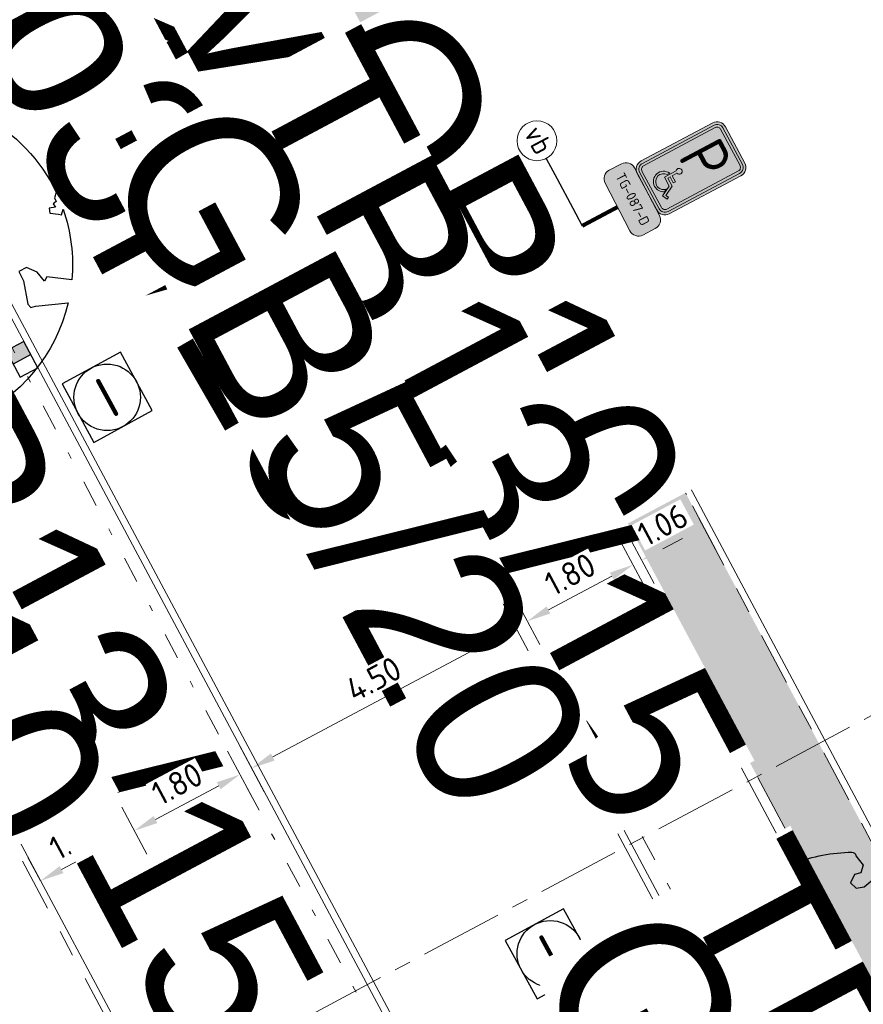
# Model space of a CAD drawing. Header units: metres. Extents: x 155090 to 155676, y 461362 to 461889.
# Tile 39 of 99: x 155260 to 155273, y 461511 to 461525. Entities that reach past the tile are written whole.
import ezdxf
from ezdxf.enums import TextEntityAlignment as Align

# ---------------------------------------------------------------- set-up
doc = ezdxf.new("R2018")
doc.units = ezdxf.units.M
for name, pattern in [('DASHDOT', [1, 0.5, -0.25, 0, -0.25]), ('VH-GELEIDEBAND', [6, 2, -2, 0, -2]), ('VH-OPSLUITBAND-SO', [10, 4, -2, 2, -2]), ('VH-TROTTOIRBAND_130-150', [15, 5, -2, 2, -2, 2, -2]), ('ZZ-CENTER-SO', [8, 5, -1, 1, -1])]:
    doc.linetypes.add(name, pattern=pattern)
doc.layers.get('0').update_dxf_attribs({"lineweight": 18})
doc.layers.get('Defpoints').update_dxf_attribs({"lineweight": 18})
for name, color, linetype, lineweight in [('B-WE-VH-KANTOPSLUITING_OPSLUITBAND_60X200-G', 150, 'VH-OPSLUITBAND-SO', 18), ('B-WE-VH-VERHARDING_HALFVERHARDING_GRASBETONSTEEN-S-200', 130, 'Continuous', 18), ('N-WE-GR-BOOM-S', 90, 'Continuous', 25), ('N-WE-IE-MEUBILAIR_WEGMEUBILAIR-S-200', 7, 'Continuous', 25), ('N-WE-IE-MEUBILAIR_WEGMEUBILAIR_PAAL-S-200', 7, 'Continuous', 25), ('N-WE-RI-OVERIG_RIOOLPUT_INSPECTIE-S-200', 10, 'Continuous', 25), ('N-WE-VH-KANTOPSLUITING-T18', 10, 'Continuous', 18), ('N-WE-VH-KANTOPSLUITING_GELEIDEBAND_50 200-G', 20, 'VH-GELEIDEBAND', 18), ('N-WE-VH-KANTOPSLUITING_OPSLUITBAND_100X200-G', 150, 'VH-OPSLUITBAND-SO', 18), ('N-WE-VH-KANTOPSLUITING_TROTTOIRBAND_130 150X250-G', 210, 'VH-TROTTOIRBAND_130-150', 18), ('N-WE-VH-KANTOPSLUITING_VOORKANT_BAND-G', 50, 'Continuous', 18), ('N-WE-VH-KANTVERHARDING_STREKLAAG-G', 60, 'Continuous', 18), ('N-WE-VW-VERKEERSTEKEN_BORD_E-S-200', 7, 'Continuous', 25), ('N-WE-VW-VERKEERSTEKEN_BORD_ONDERBORD-S-200', 7, 'Continuous', 25), ('X-XX-AL-M', 7, 'Continuous', 18), ('X-XX-AL-VERWIJZING-DWP-S', 7, 'Continuous', 18)]:
    doc.layers.add(name, color=color, linetype=linetype, lineweight=lineweight)
doc.layers.add('N-WE-GR-Groen-A-200', color=7, linetype='Continuous', lineweight=18, true_color=0x52a500)
doc.layers.add('N-WE-RI-HWA_KOLK-S-200', color=150, linetype='Continuous', lineweight=25, true_color=0x007fff)
doc.styles.add('NLCS-ISO', font='NLCS-ISO.ttf')
doc.styles.add('NLCS-ISO-M200-T18', font='NLCS-ISO.ttf', dxfattribs={"height": 0.36})
doc.styles.add('NLCS-RVV-M200-T25', font='NLCS-RVV.ttf')
doc.dimstyles.new('NLCS-M200-T18-PIJL_L2_H2', dxfattribs={"dimscale": 0.2, "dimtxt": 0.36, "dimasz": 1.8, "dimexe": 2, "dimexo": 2, "dimgap": 0.7, "dimtad": 1, "dimzin": 0, "dimdsep": 46, "dimtxsty": 'NLCS-ISO-M200-T18', "dimcen": 0, "dimdle": 2, "dimclrd": 256, "dimclre": 256, "dimclrt": 10, "dimazin": 0, "dimtfac": 1, "dimtofl": 0, "dimtmove": 0, "dimatfit": 3, "dimfxl": 2, "dimfxlon": 1, "dimtfill": 1, "dimtfillclr": 256, "dimtolj": 1, "dimtzin": 0, "dimlwd": -1, "dimlwe": -1, "dimarcsym": 0})

# ---------------------------------------------------------------- blocks, each defined once
blk = doc.blocks.new('*U50')
at = {"lineweight": 30, "flags": 106}
blk.add_attdef('OB', text='', height=0.36, dxfattribs=at).set_placement((0, 0.1), align=Align.BOTTOM_CENTER)
blk = doc.blocks.new('*U51')
at = {"lineweight": 30, "flags": 106}
blk.add_attdef('OB', text='', height=0.36, dxfattribs=at).set_placement((0, 0.1), align=Align.BOTTOM_CENTER)
blk = doc.blocks.new('*D109')
at = {"layer": 'Defpoints', "color": 0, "transparency": 16777216}
for p in [(155261.493, 461513.205), (155261.511, 461513.17), (155260.188, 461512.464)]:
    blk.add_point(p, dxfattribs=at)
at = {"layer": 'X-XX-AL-M', "transparency": 16777216}
for p, q in [((155261.493, 461513.205), (155261.305, 461513.558)), ((155260.487, 461512.668), (155261.175, 461513.035)), ((155260.169, 461512.498), (155259.981, 461512.851))]:
    blk.add_line(p, q, dxfattribs=at)
for points in [[(155261.147, 461513.088), (155261.203, 461512.982), (155261.493, 461513.205)], [(155260.459, 461512.721), (155260.515, 461512.615), (155260.169, 461512.498)]]:
    blk.add_solid(points, dxfattribs=at)
at = {"layer": 'X-XX-AL-M', "color": 10, "transparency": 16777216, "insert": (155260.681, 461513.134), "char_height": 0.36, "attachment_point": 5, "rotation": 28.0868, "style": 'NLCS-ISO-M200-T18', "bg_fill": 3, "box_fill_scale": 1.1, "bg_fill_color": 256, "bg_fill_true_color": 13158600, "bg_fill_transparency": 0}
blk.add_mtext('\\A1;1.50', dxfattribs=at)
blk = doc.blocks.new('*U157')
at = {"lineweight": 30, "flags": 106}
blk.add_attdef('OB', text='', height=0.36, dxfattribs=at).set_placement((0, 0.1), align=Align.BOTTOM_CENTER)
blk = doc.blocks.new('*U198')
at = {"lineweight": 30, "flags": 106}
blk.add_attdef('OB', text='', height=0.36, dxfattribs=at).set_placement((0, 0.1), align=Align.BOTTOM_CENTER)
blk = doc.blocks.new('*U245')
for p, q in [((-0.946, -1.75), (-0.246, 0)), ((-0.246, 0), (0.454, -1.75)), ((27.619, -1.75), (28.319, 0)), ((28.319, 0), (29.019, -1.75)), ((0.454, -1.75), (-0.946, -1.75)), ((-0.246, -4.9), (-0.246, -1.75)), ((29.019, -1.75), (27.619, -1.75)), ((28.319, -4.9), (28.319, -1.75))]:
    blk.add_line(p, q)
at = {"linetype": 'ZZ-CENTER-SO', "ltscale": 0.5, "flags": 128}
blk.add_lwpolyline([(-0.946, 0), (29.054, 0)], dxfattribs=at)
at = {"color": 50, "lineweight": 35, "style": 'NLCS-ISO'}
for tag, p in [('DWP2', (28.319, -5.338)), ('DWP1', (-0.246, -5.338))]:
    blk.add_attdef(tag, text='', height=1.75, dxfattribs=at).set_placement(p, align=Align.TOP_CENTER)
blk = doc.blocks.new('SGR-BOOM_05')
blk.add_lwpolyline([(0.433, 4.712), (0.441, 4.722), (0.45, 4.731), (0.457, 4.739), (0.465, 4.746), (0.473, 4.754), (0.48, 4.761), (0.487, 4.77), (0.494, 4.779), (0.501, 4.79), (0.508, 4.802), (0.513, 4.817), (0.516, 4.836), (0.517, 4.858), (0.515, 4.885), (0.509, 4.916), (0.475, 5.034, -0.52938), (0.529, 5.099, -0.087139), (2.218, 4.625, -0.372341), (2.284, 4.473), (2.354, 4.119), (2.18, 3.946), (1.992, 3.985), (1.767, 3.817), (1.853, 3.602), (2.086, 3.527), (2.712, 3.671), (2.864, 3.587), (2.85, 3.453), (2.707, 3.365), (2.577, 2.941), (2.743, 2.67), (3.168, 3.347, -0.504641), (3.406, 3.14, 0.331948), (3.544, 2.921, 0.282008), (3.993, 3.004), (3.957, 2.985, -0.512156), (4.163, 2.984, -0.16076), (5.094, -0.056), (4.977, -0.169), (4.976, -0.294), (4.862, -0.315), (4.876, -0.438), (4.698, -0.381), (4.644, -0.519), (4.864, -0.665), (4.933, -0.72), (5.054, -0.599, -0.106371), (4.341, -2.61), (3.705, -2.201), (3.588, -2.282), (3.512, -1.945), (3.286, -1.673), (3.024, -1.676), (3.03, -1.99), (2.83, -2.678), (2.861, -2.809), (3.005, -2.829), (3.93, -3.183, -0.236298), (-0.225, -5.013, 0.159625), (-0.347, -4.77, 0.350802), (-0.315, -4.528, -0.504641), (-0.6, -4.393), (-0.531, -4.17), (-0.647, -3.962), (-0.802, -3.978), (-0.825, -4.144), (-0.942, -4.211), (-1.08, -4.106), (-1.2, -3.475), (-1.291, -3.384), (-1.522, -3.391), (-1.586, -3.665), (-1.68, -3.694), (-1.769, -3.923), (-2.003, -3.798, 0.733583), (-1.918, -3.973, -0.861625), (-1.87, -4.128, 0.279978), (-2.043, -4.393), (-2.036, -4.403, -0.827056), (-2.208, -4.583, -0.116774), (-4.152, -2.556), (-4.114, -2.549), (-4.084, -2.541), (-4.059, -2.531), (-4.039, -2.52), (-4.024, -2.509), (-4.013, -2.498), (-4.004, -2.486), (-3.768, -2.184), (-3.762, -2.173), (-3.758, -2.163), (-3.755, -2.153), (-3.752, -2.143), (-3.748, -2.133), (-3.745, -2.123), (-3.74, -2.111), (-3.735, -2.099), (-3.729, -2.085), (-3.721, -2.071), (-3.713, -2.056), (-3.705, -2.04), (-3.697, -2.024), (-3.689, -2.007), (-3.682, -1.991), (-3.676, -1.975), (-3.671, -1.959), (-3.668, -1.944), (-3.666, -1.929), (-3.665, -1.916), (-3.666, -1.904), (-3.668, -1.893), (-3.671, -1.884), (-3.676, -1.877), (-3.682, -1.872), (-3.69, -1.869), (-3.698, -1.867), (-3.708, -1.866), (-3.718, -1.865), (-3.729, -1.864), (-3.74, -1.863), (-3.752, -1.86), (-3.764, -1.856), (-3.776, -1.85), (-3.788, -1.843), (-3.801, -1.835), (-3.813, -1.826), (-3.826, -1.816), (-3.84, -1.806), (-3.853, -1.796), (-3.866, -1.785), (-3.88, -1.774), (-3.893, -1.762), (-3.907, -1.75), (-4.15, -2.028), (-4.162, -2.015), (-4.173, -2), (-4.183, -1.984), (-4.193, -1.968), (-4.204, -1.951), (-4.219, -1.938), (-4.242, -1.928), (-4.274, -1.924), (-4.319, -1.929), (-4.379, -1.942), (-4.457, -1.967, -0.040997), (-4.791, -1.027), (-4.617, -1.057), (-4.463, -1.156), (-4.38, -1.082), (-4.281, -0.927), (-4.376, -0.782), (-4.323, -0.567), (-4.52, -0.551), (-4.652, -0.423), (-4.892, -0.58, -0.05814), (-4.988, 0.829), (-4.852, 0.802), (-4.298, 0.364), (-4.06, 0.447), (-3.128, 0.693), (-3.049, 1), (-3.409, 1.144), (-3.464, 1.261), (-4.121, 1.584), (-4.136, 1.769), (-4.358, 1.957), (-4.448, 2.14), (-4.297, 2.378), (-3.958, 2.431), (-3.65, 2.633), (-3.646, 2.84), (-3.838, 3.066), (-3.787, 3.162), (-3.863, 3.31, -0.13428), (-1.664, 4.835, -0.541727), (-1.597, 4.783), (-1.608, 4.639), (-1.605, 4.565), (-1.595, 4.508), (-1.579, 4.465), (-1.558, 4.434), (-1.535, 4.41), (-1.511, 4.392), (-1.487, 4.376), (-1.465, 4.359), (-1.446, 4.342), (-1.428, 4.325), (-1.411, 4.309), (-1.395, 4.295), (-1.38, 4.284), (-1.364, 4.276), (-1.347, 4.272), (-1.33, 4.272), (-1.312, 4.277), (-1.292, 4.285), (-1.273, 4.294), (-1.252, 4.305), (-1.232, 4.316), (-1.211, 4.327), (-1.189, 4.336), (-1.168, 4.342), (-1.147, 4.347), (-1.126, 4.35), (-1.105, 4.353), (-1.085, 4.356), (-1.066, 4.36), (-1.048, 4.365), (-1.031, 4.372), (-1.015, 4.382), (-1, 4.394), (-0.986, 4.408), (-0.973, 4.424), (-0.963, 4.324), (-0.94, 4.298), (-0.834, 4.118), (-0.611, 3.996), (-0.927, 4.508), (-0.921, 4.523), (-0.917, 4.539), (-0.915, 4.553), (-0.916, 4.568), (-0.92, 4.583), (-0.927, 4.598), (-0.938, 4.613), (-0.953, 4.629), (-0.972, 4.647), (-0.994, 4.667), (-1.02, 4.691), (-1.05, 4.719), (-1.082, 4.754), (-1.117, 4.795), (-1.199, 4.901, -0.543104), (-1.171, 4.981, -0.046766), (-0.234, 5.117, -0.385168), (-0.182, 5.074), (-0.152, 4.882), (-0.138, 4.822), (-0.121, 4.78), (-0.104, 4.753), (-0.085, 4.737), (-0.066, 4.73), (-0.047, 4.727), (-0.027, 4.726), (-0.009, 4.724), (0.009, 4.72), (0.027, 4.716), (0.044, 4.71), (0.061, 4.704), (0.077, 4.697), (0.093, 4.689), (0.109, 4.682), (0.124, 4.675), (0.139, 4.668), (0.153, 4.66), (0.167, 4.653), (0.18, 4.645), (0.191, 4.638), (0.202, 4.629), (0.211, 4.621), (0.219, 4.611), (0.225, 4.602), (0.231, 4.593), (0.236, 4.584), (0.242, 4.576), (0.247, 4.569), (0.253, 4.564), (0.26, 4.56), (0.269, 4.559), (0.278, 4.56), (0.289, 4.563), (0.3, 4.568), (0.312, 4.574), (0.324, 4.582), (0.336, 4.592), (0.348, 4.603), (0.36, 4.616), (0.371, 4.63), (0.382, 4.644), (0.393, 4.659), (0.404, 4.673), (0.414, 4.687), (0.423, 4.7)], format="xyb", close=True)
blk.add_circle((0, 0), 0.15)
blk = doc.blocks.new('SVH-GRASBETONSTEEN_02_KL-SO')
for p, q in [((-1.482, 1.29), (-1.691, 1.5)), ((-0.77, 1.29), (-0.415, 1.646)), ((-0.059, 1.29), (-0.415, 1.646)), ((0.297, 1.646), (0.223, 1.72)), ((0.297, 1.646), (0.362, 1.711)), ((0.653, 1.29), (0.989, 1.626)), ((1.364, 1.29), (1.038, 1.616)), ((-2.905, 0.579), (-2.549, 0.935)), ((-2.193, 0.579), (-2.549, 0.935)), ((-2.193, 1.29), (-2.164, 1.32)), ((-1.838, 0.935), (-2.193, 1.29)), ((-1.838, 0.935), (-1.482, 1.29)), ((-1.482, 0.579), (-1.126, 0.935)), ((-0.77, 0.579), (-1.126, 0.935)), ((-0.415, 0.935), (-0.77, 1.29)), ((-0.415, 0.935), (-0.059, 1.29)), ((-0.059, 0.579), (0.297, 0.935)), ((0.653, 0.579), (0.297, 0.935)), ((1.008, 0.935), (0.653, 1.29)), ((1.008, 0.935), (1.364, 1.29)), ((1.364, 0.579), (1.72, 0.935)), ((2.076, 0.579), (1.72, 0.935)), ((2.432, 0.935), (2.128, 1.239)), ((2.432, 0.935), (2.499, 1.002)), ((-2.905, -0.133), (-3.256, 0.218)), ((-2.549, 0.223), (-2.905, 0.579)), ((-2.549, 0.223), (-2.193, 0.579)), ((-2.193, -0.133), (-1.838, 0.223)), ((-1.482, -0.133), (-1.838, 0.223)), ((-1.126, 0.223), (-1.482, 0.579)), ((-1.126, 0.223), (-0.77, 0.579)), ((-0.77, -0.133), (-0.415, 0.223)), ((-0.059, -0.133), (-0.415, 0.223)), ((0.297, 0.223), (-0.059, 0.579)), ((0.297, 0.223), (0.653, 0.579)), ((0.653, -0.133), (1.008, 0.223)), ((1.364, -0.133), (1.008, 0.223)), ((1.72, 0.223), (1.364, 0.579)), ((1.72, 0.223), (2.076, 0.579)), ((2.076, -0.133), (2.432, 0.223)), ((2.787, -0.133), (2.432, 0.223)), ((2.787, 0.579), (2.855, 0.646)), ((3.016, 0.35), (2.787, 0.579)), ((-3.178, -0.406), (-2.905, -0.133)), ((-2.875, -0.814), (-2.549, -0.489)), ((-2.193, -0.844), (-2.549, -0.489)), ((-1.838, -0.489), (-2.193, -0.133)), ((-1.838, -0.489), (-1.482, -0.133)), ((-1.482, -0.844), (-1.126, -0.489)), ((-0.77, -0.844), (-1.126, -0.489)), ((-0.415, -0.489), (-0.77, -0.133)), ((-0.415, -0.489), (-0.059, -0.133)), ((-0.059, -0.844), (0.297, -0.489)), ((0.653, -0.844), (0.297, -0.489)), ((1.008, -0.489), (0.653, -0.133)), ((1.008, -0.489), (1.364, -0.133)), ((1.364, -0.844), (1.72, -0.489)), ((2.076, -0.844), (1.72, -0.489)), ((2.432, -0.489), (2.076, -0.133)), ((2.432, -0.489), (2.787, -0.133)), ((-2.47, -1.121), (-2.193, -0.844)), ((-1.993, -1.355), (-1.838, -1.2)), ((-1.529, -1.509), (-1.838, -1.2)), ((-1.126, -1.2), (-1.482, -0.844)), ((-1.126, -1.2), (-0.77, -0.844)), ((-0.77, -1.556), (-0.415, -1.2)), ((-0.059, -1.556), (-0.415, -1.2)), ((0.297, -1.2), (-0.059, -0.844)), ((0.297, -1.2), (0.653, -0.844)), ((0.653, -1.556), (1.008, -1.2)), ((1.319, -1.511), (1.008, -1.2)), ((1.72, -1.2), (1.364, -0.844)), ((1.72, -1.2), (2.076, -0.844)), ((-0.662, -1.665), (-0.77, -1.556)), ((-0.193, -1.69), (-0.059, -1.556)), ((0.729, -1.632), (0.653, -1.556))]:
    blk.add_line(p, q)
at = {"style": 'NLCS-ISO'}
blk.add_attdef('FORMAAT', text='', height=1.8, dxfattribs=at).set_placement((-4.309, -0.133), align=Align.MIDDLE_RIGHT)
blk.add_attdef('KLEUR', text='', height=1.8, dxfattribs=at).set_placement((4.191, -0.133), align=Align.MIDDLE_LEFT)
at = {"style": 'NLCS-ISO', "flags": 1}
blk.add_attdef('FUNCTIE', text='', height=1.8, dxfattribs=at).set_placement((-0.059, -2.883), align=Align.TOP_CENTER)
blk = doc.blocks.new('N-SVW-VERKEERSTEKEN_BORD_E06-SO')
at = {"true_color": 0x007dc8}
h = blk.add_hatch(color=152, dxfattribs=at)
h.dxf.hatch_style = 1
h.paths.add_polyline_path([(-2.25, 3.05), (-2.25, -3.05, 0.414214), (-1.55, -3.75), (0, -3.75), (0, -3.55), (-1.55, -3.55, -0.414214), (-2.05, -3.05), (-2.05, 3.05, -0.414214), (-1.55, 3.55), (0, 3.55), (0, 3.75), (-1.55, 3.75, 0.414214)])
h = blk.add_hatch(color=152, dxfattribs=at)
h.dxf.hatch_style = 1
h.paths.add_polyline_path([(1.55, 3.75), (0, 3.75), (0, 3.55), (1.55, 3.55, -0.414214), (2.05, 3.05), (2.05, -3.05, -0.414214), (1.55, -3.55), (0, -3.55), (0, -3.75), (1.55, -3.75, 0.414214), (2.25, -3.05), (2.25, 3.05, 0.414214)])
at = {"true_color": 0xffffff}
h = blk.add_hatch(color=7, dxfattribs=at)
h.dxf.hatch_style = 1
h.paths.add_polyline_path([(-1.55, -3.35, -0.414214), (-1.85, -3.05), (-1.85, 3.05, -0.414214), (-1.55, 3.35), (0, 3.35), (0, 3.55), (-1.55, 3.55, 0.414214), (-2.05, 3.05), (-2.05, -3.05, 0.414214), (-1.55, -3.55), (0, -3.55), (0, -3.35)])
at = {"true_color": 0x007dc8}
h = blk.add_hatch(color=152, dxfattribs=at)
h.dxf.hatch_style = 1
h.paths.add_polyline_path([(-0.364, -1.064, -0.721619), (-0.21, -0.67), (0, 3.35), (-1.55, 3.35, 0.414214), (-1.85, 3.05), (-1.85, -3.05, 0.414214), (-1.55, -3.35), (1.55, -3.35, 0.198912), (1.762, -3.262), (0.831, -2.864), (0.619, -2.467), (0.554, -2.486), (0.611, -2.589, -0.300645), (-0.092, -3.056, -0.798147), (-0.429, -1.588), (-0.429, -1.693), (-0.364, -1.567)])
h = blk.add_hatch(color=152, dxfattribs=at)
h.dxf.hatch_style = 1
h.paths.add_polyline_path([(1.85, 3.05, 0.414214), (1.55, 3.35), (0, 3.35), (-0.21, -0.67, -0.875961), (-0.175, -1.111), (-0.175, -1.505), (0.347, -1.505), (0.347, -1.694), (-0.175, -1.694), (-0.175, -1.878), (0.518, -1.881), (0.914, -2.62), (1.106, -2.511), (1.194, -2.68), (0.831, -2.864), (1.762, -3.262, 0.198912), (1.85, -3.05)])
at = {"true_color": 0xffffff}
h = blk.add_hatch(color=7, dxfattribs=at)
h.dxf.hatch_style = 1
h.paths.add_polyline_path([(0, -3.35), (0, -3.55), (1.55, -3.55, 0.414214), (2.05, -3.05), (2.05, 3.05, 0.414214), (1.55, 3.55), (0, 3.55), (0, 3.35), (1.55, 3.35, -0.414214), (1.85, 3.05), (1.85, -3.05, -0.414214), (1.55, -3.35)])
h = blk.add_hatch(color=7, dxfattribs=at)
h.dxf.hatch_style = 1
edge = h.paths.add_edge_path()
edge.add_line((1.194, -2.68), (0.831, -2.864))
edge.add_line((0.831, -2.864), (0.406, -2.07))
edge.add_line((0.406, -2.07), (-0.364, -2.07))
edge.add_line((-0.364, -2.07), (-0.364, -1.064))
edge.add_arc((-0.221, -0.893), 0.223, 89.94322, 230.27023, ccw=False)
edge.add_arc((-0.221, -0.893), 0.223, -77.85654, 89.94322, ccw=False)
edge.add_line((-0.175, -1.111), (-0.175, -1.505))
edge.add_line((-0.175, -1.505), (0.347, -1.505))
edge.add_line((0.347, -1.505), (0.347, -1.694))
edge.add_line((0.347, -1.694), (-0.175, -1.694))
edge.add_line((-0.175, -1.694), (-0.175, -1.878))
edge.add_line((-0.175, -1.878), (0.518, -1.881))
edge.add_line((0.518, -1.881), (0.914, -2.62))
edge.add_line((0.914, -2.62), (1.106, -2.511))
edge.add_line((1.106, -2.511), (1.194, -2.68))
h = blk.add_hatch(color=7, dxfattribs=at)
h.dxf.hatch_style = 1
edge = h.paths.add_edge_path()
edge.add_line((0.497, -2.384), (0.611, -2.589))
edge.add_arc((-0.093, -2.291), 0.765, 270.12559, 337.05818, ccw=False)
edge.add_arc((-0.093, -2.284), 0.772, 115.74551, 270.12559, ccw=False)
edge.add_line((-0.429, -1.588), (-0.429, -1.798))
edge.add_arc((-0.09, -2.29), 0.597, 124.58666, 269.81037)
edge.add_arc((-0.09, -2.294), 0.594, 269.81037, 351.22691)
at = {"true_color": 0x007dc8}
h = blk.add_hatch(color=152, dxfattribs=at)
h.dxf.hatch_style = 1
h.paths.add_polyline_path([(0.497, -2.384), (0.554, -2.486), (0.619, -2.467), (0.406, -2.07), (-0.364, -2.07), (-0.364, -1.567), (-0.429, -1.693), (-0.429, -1.798, 0.734732), (-0.092, -2.887, 0.370986)], flags=17)
at = {"color": 152, "lineweight": 0, "true_color": 0x007dc8}
blk.add_lwpolyline([(-1.55, -3.75), (1.55, -3.75, 0.414214), (2.25, -3.05), (2.25, 3.05, 0.414214), (1.55, 3.75), (-1.55, 3.75, 0.414214), (-2.25, 3.05), (-2.25, -3.05, 0.414214)], format="xyb", close=True, dxfattribs=at)
at = {"color": 7, "lineweight": 0, "true_color": 0xffffff}
for points in [[(-1.55, -3.55), (1.55, -3.55, 0.414214), (2.05, -3.05), (2.05, 3.05, 0.414214), (1.55, 3.55), (-1.55, 3.55, 0.414214), (-2.05, 3.05), (-2.05, -3.05, 0.414214)], [(-1.55, -3.35), (1.55, -3.35, 0.414214), (1.85, -3.05), (1.85, 3.05, 0.414214), (1.55, 3.35), (-1.55, 3.35, 0.414214), (-1.85, 3.05), (-1.85, -3.05, 0.414214)], [(1.194, -2.68), (0.831, -2.864), (0.406, -2.07), (-0.364, -2.07), (-0.364, -1.064, -0.702336), (-0.221, -0.67, -0.898823), (-0.175, -1.111), (-0.175, -1.505), (0.347, -1.505), (0.347, -1.694), (-0.175, -1.694), (-0.175, -1.878), (0.518, -1.881), (0.914, -2.62), (1.106, -2.511)], [(0.497, -2.384), (0.611, -2.589, -0.300645), (-0.092, -3.056, -0.798147), (-0.429, -1.588), (-0.429, -1.798, 0.734732), (-0.092, -2.887, 0.370986), (0.497, -2.384)]]:
    blk.add_lwpolyline(points, format="xyb", close=True, dxfattribs=at)
at = {"color": 7, "true_color": 0xffffff, "style": 'NLCS-RVV-M200-T25', "width": 0.9}
blk.add_text('P', height=3.5, dxfattribs=at).set_placement((-0.048, 1.267), align=Align.MIDDLE_CENTER)
blk = doc.blocks.new('N-SVW-VERKEERSTEKEN_BORD_ONDERBORD_OB309-SO')
at = {"true_color": 0xffffff}
h = blk.add_hatch(color=7, dxfattribs=at)
h.dxf.hatch_style = 1
edge = h.paths.add_edge_path()
edge.add_line((2.75, -0.524), (2.75, 0.524))
edge.add_arc((2.024, 0.524), 0.726, 0, 90)
edge.add_line((2.024, 1.25), (-2.024, 1.25))
edge.add_arc((-2.024, 0.524), 0.726, 90, 180)
edge.add_line((-2.75, 0.524), (-2.75, -0.524))
edge.add_arc((-2.024, -0.524), 0.726, 180, 270)
edge.add_line((-2.024, -1.25), (2.024, -1.25))
edge.add_arc((2.024, -0.524), 0.726, 270, 360)
at = {"color": 250, "lineweight": 0, "true_color": 0x191919}
blk.add_lwpolyline([(2.75, -0.524), (2.75, 0.524, 0.414214), (2.024, 1.25), (-2.024, 1.25, 0.414214), (-2.75, 0.524), (-2.75, -0.524, 0.414214), (-2.024, -1.25), (2.024, -1.25, 0.414214)], format="xyb", close=True, dxfattribs=at)
at = {"color": 250, "true_color": 0x191919, "style": 'NLCS-RVV-M200-T25'}
blk.add_attdef('RVV_OB309', text='', height=0.75, dxfattribs=at).set_placement((0, -0.335), align=Align.CENTER)
blk = doc.blocks.new('SRI-PUT_INSPECTIE-SO')
at = {"flags": 128}
blk.add_lwpolyline([(-2, -2), (2, -2), (2, 2), (-2, 2)], close=True, dxfattribs=at)
blk.add_circle((0, 0), 2)
at = {"style": 'NLCS-ISO'}
blk.add_text('I', height=2.5, dxfattribs=at).set_placement((-0.003, -0.007), align=Align.MIDDLE_CENTER)
blk = doc.blocks.new('*U491')
at = {"lineweight": 30, "flags": 106}
blk.add_attdef('OB', text='', height=0.36, dxfattribs=at).set_placement((0, 0.1), align=Align.BOTTOM_CENTER)
blk = doc.blocks.new('*D493')
at = {"layer": 'Defpoints', "color": 0, "transparency": 16777216}
for p in [(155262.771, 461514.844), (155263.169, 461514.099), (155261.183, 461513.997)]:
    blk.add_point(p, dxfattribs=at)
at = {"layer": 'X-XX-AL-M', "transparency": 16777216}
for p, q in [((155262.981, 461514.452), (155263.357, 461513.746)), ((155261.899, 461513.421), (155262.851, 461513.93)), ((155261.393, 461513.605), (155261.769, 461512.899))]:
    blk.add_line(p, q, dxfattribs=at)
for points in [[(155262.823, 461513.983), (155262.88, 461513.877), (155263.169, 461514.099)], [(155261.87, 461513.474), (155261.927, 461513.368), (155261.581, 461513.252)]]:
    blk.add_solid(points, dxfattribs=at)
at = {"layer": 'X-XX-AL-M', "color": 10, "transparency": 16777216, "insert": (155262.224, 461513.958), "char_height": 0.36, "attachment_point": 5, "rotation": 28.0868, "style": 'NLCS-ISO-M200-T18', "bg_fill": 3, "box_fill_scale": 1.1, "bg_fill_color": 256, "bg_fill_true_color": 13158600, "bg_fill_transparency": 0}
blk.add_mtext('\\A1;1.80', dxfattribs=at)
blk = doc.blocks.new('*D494')
at = {"layer": 'Defpoints', "color": 0, "transparency": 16777216}
for p in [(155266.918, 461517.057), (155267.316, 461516.312), (155262.948, 461514.939)]:
    blk.add_point(p, dxfattribs=at)
at = {"layer": 'X-XX-AL-M', "transparency": 16777216}
for p, q in [((155267.127, 461516.665), (155267.504, 461515.959)), ((155263.663, 461514.363), (155266.998, 461516.142)), ((155263.157, 461514.546), (155263.534, 461513.84))]:
    blk.add_line(p, q, dxfattribs=at)
for points in [[(155266.97, 461516.195), (155267.026, 461516.09), (155267.316, 461516.312)], [(155263.635, 461514.416), (155263.691, 461514.31), (155263.346, 461514.193)]]:
    blk.add_solid(points, dxfattribs=at)
at = {"layer": 'X-XX-AL-M', "color": 10, "transparency": 16777216, "insert": (155265.18, 461515.535), "char_height": 0.36, "attachment_point": 5, "rotation": 28.0868, "style": 'NLCS-ISO-M200-T18', "bg_fill": 3, "box_fill_scale": 1.1, "bg_fill_color": 256, "bg_fill_true_color": 13158600, "bg_fill_transparency": 0}
blk.add_mtext('\\A1;4.50', dxfattribs=at)
blk = doc.blocks.new('*D495')
at = {"layer": 'Defpoints', "color": 0, "transparency": 16777216}
for p in [(155268.682, 461517.999), (155267.094, 461517.151), (155269.08, 461517.254)]:
    blk.add_point(p, dxfattribs=at)
at = {"layer": 'X-XX-AL-M', "transparency": 16777216}
for p, q in [((155268.892, 461517.606), (155269.268, 461516.901)), ((155267.809, 461516.575), (155268.762, 461517.084)), ((155267.303, 461516.759), (155267.68, 461516.053))]:
    blk.add_line(p, q, dxfattribs=at)
for points in [[(155268.734, 461517.137), (155268.791, 461517.031), (155269.08, 461517.254)], [(155267.781, 461516.628), (155267.837, 461516.522), (155267.492, 461516.406)]]:
    blk.add_solid(points, dxfattribs=at)
at = {"layer": 'X-XX-AL-M', "color": 10, "transparency": 16777216, "insert": (155268.135, 461517.112), "char_height": 0.36, "attachment_point": 5, "rotation": 28.0868, "style": 'NLCS-ISO-M200-T18', "bg_fill": 3, "box_fill_scale": 1.1, "bg_fill_color": 256, "bg_fill_true_color": 13158600, "bg_fill_transparency": 0}
blk.add_mtext('\\A1;1.80', dxfattribs=at)
blk = doc.blocks.new('*D496')
at = {"layer": 'Defpoints', "color": 0, "transparency": 16777216}
for p in [(155269.786, 461518.495), (155268.815, 461518.069)]:
    blk.add_point(p, dxfattribs=at)
at = {"layer": 'X-XX-AL-M', "transparency": 16777216}
for p, q in [((155269.974, 461518.142), (155270.333, 461517.469)), ((155269.024, 461517.677), (155269.401, 461516.971)), ((155269.53, 461517.494), (155269.827, 461517.652))]:
    blk.add_line(p, q, dxfattribs=at)
for points in [[(155269.799, 461517.705), (155269.856, 461517.599), (155270.145, 461517.822)], [(155269.502, 461517.547), (155269.558, 461517.441), (155269.212, 461517.324)]]:
    blk.add_solid(points, dxfattribs=at)
at = {"layer": 'X-XX-AL-M', "color": 10, "transparency": 16777216, "insert": (155269.528, 461517.855), "char_height": 0.36, "attachment_point": 5, "rotation": 28.0868, "style": 'NLCS-ISO-M200-T18', "bg_fill": 3, "box_fill_scale": 1.1, "bg_fill_color": 256, "bg_fill_true_color": 13158600, "bg_fill_transparency": 0}
blk.add_mtext('\\A1;1.06', dxfattribs=at)
at = {"layer": 'Defpoints', "color": 0, "transparency": 16777216}
blk.add_point((155270.145, 461517.822), dxfattribs=at)
blk = doc.blocks.new('SIE-WEG_PAAL_VERKEERSBORD_DYN-SO')
at = {"color": 0, "linetype": 'ByBlock', "lineweight": 18}
blk.add_circle((0, 0), 1.5, dxfattribs=at)
at = {"color": 0, "linetype": 'ByBlock', "lineweight": 18, "style": 'NLCS-ISO'}
blk.add_text('vb', height=1.5, dxfattribs=at).set_placement((0, 0.132), align=Align.MIDDLE_CENTER)
blk = doc.blocks.new('SIE-WEG_LEADER_PAAL_DYN-SO')
at = {"const_width": 0.3, "flags": 128}
blk.add_lwpolyline([(7.25, 0), (7.25, 3)], dxfattribs=at)
at = {"flags": 128}
blk.add_lwpolyline([(1.5, 0), (3.25, 0), (5.75, 0), (7.25, 0)], dxfattribs=at)
at = {"lineweight": 18}
blk.add_circle((0, 0), 1.5, dxfattribs=at)
blk = doc.blocks.new('SRI-KOLK_RWS-SO')
h = blk.add_hatch(color=256)
h.dxf.hatch_style = 1
h.paths.add_polyline_path([(0, 0), (1.125, 0), (1.125, 1.5), (0, 1.5)])
blk.add_line((0, 0), (0, 1.5))
blk.add_lwpolyline([(-1.125, 0), (1.125, 0), (1.125, 1.5), (-1.125, 1.5)], close=True)

msp = doc.modelspace()

# ---------------------------------------------------------------- hatches: boundary and pattern name
at = {"layer": 'N-WE-GR-Groen-A-200', "true_color": 0x7fff00, "transparency": 33554585}
h = msp.add_hatch(color=70, dxfattribs=at)
h.dxf.hatch_style = 1
h.paths.add_polyline_path([(155264.911, 461527.651), (155263.974, 461527.141), (155264.444, 461526.259), (155271.811, 461512.454), (155270.047, 461511.512), (155271.577, 461508.646), (155271.929, 461507.881), (155274.66, 461509.339)])

# ---------------------------------------------------------------- linework, layer by layer
at = {"layer": 'B-WE-VH-KANTOPSLUITING_OPSLUITBAND_60X200-G', "ltscale": 0.2, "flags": 128}
msp.add_lwpolyline([(155262.252, 461526.225), (155263.93, 461527.117), (155264.911, 461527.651), (155274.66, 461509.339), (155271.928, 461507.881)], dxfattribs=at)
at = {"layer": 'N-WE-VH-KANTOPSLUITING_GELEIDEBAND_50 200-G', "ltscale": 0.2, "flags": 128}
for points in [[(155270.02, 461511.668), (155261.357, 461527.901)], [(155259.596, 461520.795), (155267.251, 461506.45)], [(155259.596, 461520.795), (155267.251, 461506.45)]]:
    msp.add_lwpolyline(points, dxfattribs=at)
at = {"layer": 'N-WE-VH-KANTOPSLUITING_OPSLUITBAND_100X200-G', "ltscale": 0.2, "flags": 128}
msp.add_lwpolyline([(155302.524, 461432.621), (155299.292, 461438.975), (155231.831, 461565.389, 0.399932), (155225.415, 461567.513), (155184.717, 461548.293, 0.435834), (155182.987, 461542.848), (155183.594, 461541.774)], format="xyb", dxfattribs=at)
at = {"layer": 'N-WE-VH-KANTOPSLUITING_TROTTOIRBAND_130 150X250-G', "ltscale": 0.2, "flags": 128}
msp.add_lwpolyline([(155271.549, 461508.698), (155270.047, 461511.512), (155271.811, 461512.454), (155264.444, 461526.259), (155263.974, 461527.141)], dxfattribs=at)
at = {"layer": 'N-WE-VH-KANTOPSLUITING_VOORKANT_BAND-G', "ltscale": 0.2, "flags": 128}
for points in [[(155302.613, 461432.666), (155299.381, 461439.022), (155231.919, 461565.436, 0.399932), (155225.373, 461567.604), (155184.674, 461548.384, 0.435834), (155182.9, 461542.798), (155183.507, 461541.725)], [(155239.313, 461565.361), (155240.846, 461566.352), (155249.803, 461552.495), (155248.124, 461551.409), (155250.535, 461547.679, -0.020907), (155250.98, 461546.923), (155260.71, 461528.69), (155269.844, 461511.574)]]:
    msp.add_lwpolyline(points, format="xyb", dxfattribs=at)
for points in [[(155262.205, 461526.313), (155263.883, 461527.205), (155264.952, 461527.787), (155274.796, 461509.298), (155271.888, 461507.746)], [(155271.868, 461507.781), (155269.844, 461511.574), (155271.608, 461512.516), (155264.312, 461526.188), (155263.841, 461527.07)]]:
    msp.add_lwpolyline(points, dxfattribs=at)
at = {"layer": 'N-WE-VH-KANTVERHARDING_STREKLAAG-G', "ltscale": 0.2, "flags": 128}
msp.add_lwpolyline([(155271.253, 461508.711), (155269.751, 461511.525), (155260.618, 461528.64), (155250.887, 461546.874, 0.020907), (155250.446, 461547.622), (155248.035, 461551.352), (155239.263, 461564.924)], format="xyb", dxfattribs=at)

# ---------------------------------------------------------------- block references
at = {"layer": 'B-WE-VH-VERHARDING_HALFVERHARDING_GRASBETONSTEEN-S-200'}
for p, xscale, yscale, zscale, rotation in [((155267.164, 461518.998), 0.2, 0.2, 0.2, 298.5135216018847), ((155262.803, 461512.978), 0.2000000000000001, 0.2000000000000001, 0.2000000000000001, 298.5512511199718)]:
    msp.add_blockref('SVH-GRASBETONSTEEN_02_KL-SO', p, dxfattribs=dict(at, xscale=xscale, yscale=yscale, zscale=zscale, rotation=rotation)).add_auto_attribs({'KLEUR': 'GR'})
at = {"layer": 'N-WE-GR-BOOM-S', "xscale": 0.5, "yscale": 0.5, "zscale": 0.5, "rotation": 26.5502593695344}
for p in [(155258.116, 461521.742), (155272.412, 461510.365)]:
    msp.add_blockref('SGR-BOOM_05', p, dxfattribs=at)
at = {"layer": 'N-WE-IE-MEUBILAIR_WEGMEUBILAIR-S-200', "xscale": 0.2, "yscale": 0.2, "zscale": 0.2, "rotation": 298.0300000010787}
msp.add_blockref('SIE-WEG_LEADER_PAAL_DYN-SO', (155267.636, 461523.635), dxfattribs=at)
at = {"layer": 'N-WE-IE-MEUBILAIR_WEGMEUBILAIR_PAAL-S-200', "xscale": 0.2, "yscale": 0.2, "zscale": 0.2, "rotation": 298.03}
msp.add_blockref('SIE-WEG_PAAL_VERKEERSBORD_DYN-SO', (155267.636, 461523.635), dxfattribs=at)
at = {"layer": 'N-WE-RI-HWA_KOLK-S-200', "xscale": 0.2, "yscale": 0.2, "zscale": 0.2}
for p, rotation in [((155263.994, 461522.536), 298.0868007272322), ((155260.024, 461520.417), 118.0868001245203)]:
    msp.add_blockref('SRI-KOLK_RWS-SO', p, dxfattribs=dict(at, rotation=rotation))
at = {"layer": 'N-WE-RI-OVERIG_RIOOLPUT_INSPECTIE-S-200', "xscale": 0.25, "yscale": 0.25, "zscale": 0.25, "rotation": 28.56407164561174}
for p in [(155261.172, 461519.775), (155267.837, 461511.401)]:
    msp.add_blockref('SRI-PUT_INSPECTIE-SO', p, dxfattribs=at)
at = {"layer": 'N-WE-VH-KANTOPSLUITING-T18'}
ref = msp.add_blockref('*U51', (155261.762, 461530.772), dxfattribs=dict(at, xscale=0.7500000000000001, yscale=0.7500000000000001, zscale=0.7500000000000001, rotation=297.9182058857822))
lines = msp.add_mtext('OB10', dxfattribs={"layer": '0', "insert": (155261.828, 461530.807), "char_height": 2.5, "attachment_point": 1, "rotation": 297.9182, "bg_fill": 3, "box_fill_scale": 1, "bg_fill_color": 256, "bg_fill_transparency": 0})
ref.add_attrib('OB', '', (155261.828, 461530.807), dxfattribs={"flags": 54}).embed_mtext(lines)
ref = msp.add_blockref('*U51', (155259.74, 461529.68), dxfattribs=dict(at, xscale=0.75, yscale=0.75, zscale=0.75, rotation=299.9941344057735))
lines = msp.add_mtext('TB13/15', dxfattribs={"layer": '0', "insert": (155259.805, 461529.717), "char_height": 2.5, "attachment_point": 1, "rotation": 299.9941, "bg_fill": 3, "box_fill_scale": 1, "bg_fill_color": 256, "bg_fill_transparency": 0})
ref.add_attrib('OB', '', (155259.805, 461529.717), dxfattribs={"flags": 2}).embed_mtext(lines)
ref = msp.add_blockref('*U198', (155260.451, 461527.985), dxfattribs=dict(at, xscale=0.75, yscale=0.75, zscale=0.75, rotation=298.0868004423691))
lines = msp.add_mtext('vb3r', dxfattribs={"layer": '0', "insert": (155260.518, 461528.02), "char_height": 2.5, "attachment_point": 1, "rotation": 298.0868, "bg_fill": 3, "box_fill_scale": 1, "bg_fill_color": 256, "bg_fill_transparency": 0})
ref.add_attrib('OB', '', (155260.518, 461528.02), dxfattribs={"flags": 24}).embed_mtext(lines)
ref = msp.add_blockref('*U157', (155264.209, 461526.7), dxfattribs=dict(at, xscale=0.75, yscale=0.75, zscale=0.75, rotation=298.0868004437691))
lines = msp.add_mtext('vb1r', dxfattribs={"layer": '0', "insert": (155264.275, 461526.735), "char_height": 2.5, "attachment_point": 1, "rotation": 298.0868, "bg_fill": 3, "box_fill_scale": 1, "bg_fill_color": 256, "bg_fill_transparency": 0})
ref.add_attrib('OB', '', (155264.275, 461526.735), dxfattribs={"flags": 28}).embed_mtext(lines)
ref = msp.add_blockref('*U51', (155265.941, 461525.93), dxfattribs=dict(at, xscale=0.7500000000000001, yscale=0.7500000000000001, zscale=0.7500000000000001, rotation=298.0308867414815))
lines = msp.add_mtext('OB10', dxfattribs={"layer": '0', "insert": (155266.007, 461525.965), "char_height": 2.5, "attachment_point": 1, "rotation": 298.0309, "bg_fill": 3, "box_fill_scale": 1, "bg_fill_color": 256, "bg_fill_transparency": 0})
ref.add_attrib('OB', '', (155266.007, 461525.965), dxfattribs={"flags": 56}).embed_mtext(lines)
ref = msp.add_blockref('*U491', (155264.892, 461525.421), dxfattribs=dict(at, xscale=0.7500000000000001, yscale=0.7500000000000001, zscale=0.7500000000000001, rotation=298.0868004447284))
lines = msp.add_mtext('TB13/15', dxfattribs={"layer": '0', "insert": (155264.958, 461525.456), "char_height": 2.5, "attachment_point": 1, "rotation": 298.0868, "bg_fill": 3, "box_fill_scale": 1, "bg_fill_color": 256, "bg_fill_transparency": 0})
ref.add_attrib('OB', '', (155264.958, 461525.456), dxfattribs={"flags": 34}).embed_mtext(lines)
ref = msp.add_blockref('*U491', (155271.38, 461513.292), dxfattribs=dict(at, xscale=0.7500000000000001, yscale=0.7500000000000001, zscale=0.7500000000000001, rotation=298.0868004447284))
lines = msp.add_mtext('TB13/15', dxfattribs={"layer": '0', "insert": (155271.446, 461513.328), "char_height": 2.5, "attachment_point": 1, "rotation": 298.0868, "bg_fill": 3, "box_fill_scale": 1, "bg_fill_color": 256, "bg_fill_transparency": 0})
ref.add_attrib('OB', '', (155271.446, 461513.328), dxfattribs={"flags": 34}).embed_mtext(lines)
ref = msp.add_blockref('*U50', (155269.674, 461512.347), dxfattribs=dict(at, xscale=0.7500000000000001, yscale=0.7500000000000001, zscale=0.7500000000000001, rotation=298.0858151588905))
lines = msp.add_mtext('GB5/20', dxfattribs={"layer": '0', "insert": (155269.74, 461512.382), "char_height": 2.5, "attachment_point": 1, "rotation": 298.0858, "bg_fill": 3, "box_fill_scale": 1, "bg_fill_color": 256, "bg_fill_transparency": 0})
ref.add_attrib('OB', '', (155269.74, 461512.382), dxfattribs={"flags": 40}).embed_mtext(lines)
at = {"layer": 'N-WE-VW-VERKEERSTEKEN_BORD_E-S-200', "xscale": 0.2, "yscale": 0.2, "zscale": 0.2, "rotation": 298.0299999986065}
msp.add_blockref('N-SVW-VERKEERSTEKEN_BORD_E06-SO', (155269.953, 461523.22), dxfattribs=at)
at = {"layer": 'N-WE-VW-VERKEERSTEKEN_BORD_ONDERBORD-S-200', "xscale": 0.2, "yscale": 0.2, "zscale": 0.2, "rotation": 297.4567414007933}
msp.add_blockref('N-SVW-VERKEERSTEKEN_BORD_ONDERBORD_OB309-SO', (155269.069, 461522.753), dxfattribs=at).add_auto_attribs({'RVV_OB309': 'TG-087-D'})

# ---------------------------------------------------------------- next in the draw order: dimensions: what is measured, and where the dimension line sits
at = {"layer": 'X-XX-AL-M'}
dim = msp.add_aligned_dim(p1=(155260.188, 461512.464), p2=(155261.511, 461513.17), distance=0.039, dimstyle='NLCS-M200-T18-PIJL_L2_H2', override={"dimtxsty": 'NLCS-ISO-M200-T18', "dimtfill": 1}, dxfattribs=at)
dim.commit()
dim.dimension.update_dxf_attribs({"geometry": '*D109', "text_midpoint": (155260.681, 461513.134)})

# ---------------------------------------------------------------- next in the draw order: linework, layer by layer
at = {"layer": 'N-WE-VH-KANTOPSLUITING_OPSLUITBAND_100X200-G', "ltscale": 0.2, "flags": 128}
msp.add_lwpolyline([(155267.411, 461506.15), (155265.823, 461505.303), (155256.544, 461522.691), (155258.13, 461523.541)], dxfattribs=at)
at = {"layer": 'N-WE-VH-KANTOPSLUITING_VOORKANT_BAND-G', "ltscale": 0.2, "flags": 128}
msp.add_lwpolyline([(155304.128, 461434.301), (155299.746, 461442.456), (155292.521, 461455.858), (155289.742, 461461.47, -0.084798), (155288.777, 461464.696), (155288.666, 461465.603, 0.092461), (155287.783, 461468.4), (155247.01, 461544.804, 0.020907), (155246.755, 461545.237), (155232.151, 461567.831, 0.375882), (155225.817, 461569.638), (155178.112, 461547.11, 0.435697), (155177.225, 461544.318), (155179.679, 461539.972)], format="xyb", dxfattribs=at)
msp.add_lwpolyline([(155267.458, 461506.062), (155265.782, 461505.168), (155256.408, 461522.732), (155258.083, 461523.629)], dxfattribs=at)
at = {"layer": 'N-WE-VH-KANTVERHARDING_STREKLAAG-G', "ltscale": 0.2, "flags": 128}
msp.add_lwpolyline([(155267.468, 461506.691), (155247.102, 461544.854, 0.020907), (155246.844, 461545.294), (155235.66, 461562.595)], format="xyb", dxfattribs=at)

# ---------------------------------------------------------------- next in the draw order: block references
at = {"layer": 'N-WE-VH-KANTOPSLUITING-T18'}
ref = msp.add_blockref('*U50', (155263.186, 461524.475), dxfattribs=dict(at, xscale=0.75, yscale=0.75, zscale=0.75, rotation=298.0858151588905))
lines = msp.add_mtext('GB5/20', dxfattribs={"layer": '0', "insert": (155263.252, 461524.51), "char_height": 2.5, "attachment_point": 1, "rotation": 298.0858, "bg_fill": 3, "box_fill_scale": 1, "bg_fill_color": 256, "bg_fill_transparency": 0})
ref.add_attrib('OB', '', (155263.252, 461524.51), dxfattribs={"flags": 40}).embed_mtext(lines)
ref = msp.add_blockref('*U491', (155258.537, 461521.994), dxfattribs=dict(at, xscale=0.7499999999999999, yscale=0.7499999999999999, zscale=0.7499999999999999, rotation=298.0868004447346))
lines = msp.add_mtext('TB13/15', dxfattribs={"layer": '0', "insert": (155258.603, 461522.029), "char_height": 2.5, "attachment_point": 1, "rotation": 298.0868, "bg_fill": 3, "box_fill_scale": 1, "bg_fill_color": 256, "bg_fill_transparency": 0})
ref.add_attrib('OB', '', (155258.603, 461522.029), dxfattribs={"flags": 14}).embed_mtext(lines)
ref = msp.add_blockref('*U51', (155257.261, 461521.347), dxfattribs=dict(at, xscale=0.7499999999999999, yscale=0.7499999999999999, zscale=0.7499999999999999, rotation=298.0868004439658))
lines = msp.add_mtext('OB10', dxfattribs={"layer": '0', "insert": (155257.327, 461521.382), "char_height": 2.5, "attachment_point": 1, "rotation": 298.0868, "bg_fill": 3, "box_fill_scale": 1, "bg_fill_color": 256, "bg_fill_transparency": 0})
ref.add_attrib('OB', '', (155257.327, 461521.382), dxfattribs={"flags": 36}).embed_mtext(lines)
at = {"layer": 'X-XX-AL-VERWIJZING-DWP-S', "linetype": 'DASHDOT', "ltscale": 0.1, "xscale": 0.5, "yscale": 0.5, "zscale": 0.5, "rotation": 28.09567664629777}
msp.add_blockref('*U245', (155261.067, 461508.792), dxfattribs=at).add_auto_attribs({'DWP1': 'D', 'DWP2': 'D'})

# ---------------------------------------------------------------- next in the draw order: dimensions: what is measured, and where the dimension line sits
at = {"layer": 'X-XX-AL-M'}
dim = msp.add_linear_dim(base=(155263.169, 461514.099), p1=(155261.183, 461513.997), p2=(155262.771, 461514.844), angle=208.0868, dimstyle='NLCS-M200-T18-PIJL_L2_H2', override={"dimtxsty": 'NLCS-ISO-M200-T18', "dimtmove": 1, "dimtfill": 1}, dxfattribs=at)
dim.commit()
dim.dimension.update_dxf_attribs({"geometry": '*D493', "text_midpoint": (155262.224, 461513.958)})

# ---------------------------------------------------------------- next in the draw order: dimensions: what is measured, and where the dimension line sits
dim = msp.add_linear_dim(base=(155267.316, 461516.312), p1=(155262.948, 461514.939), p2=(155266.918, 461517.057), angle=208.0868, dimstyle='NLCS-M200-T18-PIJL_L2_H2', override={"dimtxsty": 'NLCS-ISO-M200-T18', "dimtmove": 1, "dimtfill": 1}, dxfattribs=at)
dim.commit()
dim.dimension.update_dxf_attribs({"geometry": '*D494', "text_midpoint": (155265.18, 461515.535)})

# ---------------------------------------------------------------- next in the draw order: dimensions: what is measured, and where the dimension line sits
dim = msp.add_linear_dim(base=(155269.08, 461517.254), p1=(155267.094, 461517.151), p2=(155268.682, 461517.999), angle=208.0868, dimstyle='NLCS-M200-T18-PIJL_L2_H2', override={"dimtxsty": 'NLCS-ISO-M200-T18', "dimtmove": 1, "dimtfill": 1}, dxfattribs=at)
dim.commit()
dim.dimension.update_dxf_attribs({"geometry": '*D495', "text_midpoint": (155268.135, 461517.112)})

# ---------------------------------------------------------------- next in the draw order: dimensions: what is measured, and where the dimension line sits
dim = msp.add_linear_dim(base=(155270.145, 461517.822), p1=(155268.815, 461518.069), p2=(155269.786, 461518.495), angle=208.0868, dimstyle='NLCS-M200-T18-PIJL_L2_H2', override={"dimtxsty": 'NLCS-ISO-M200-T18', "dimtmove": 1, "dimtfill": 1}, dxfattribs=at)
dim.commit()
dim.dimension.update_dxf_attribs({"geometry": '*D496', "text_midpoint": (155269.528, 461517.855)})

doc.saveas('drawing.dxf')
